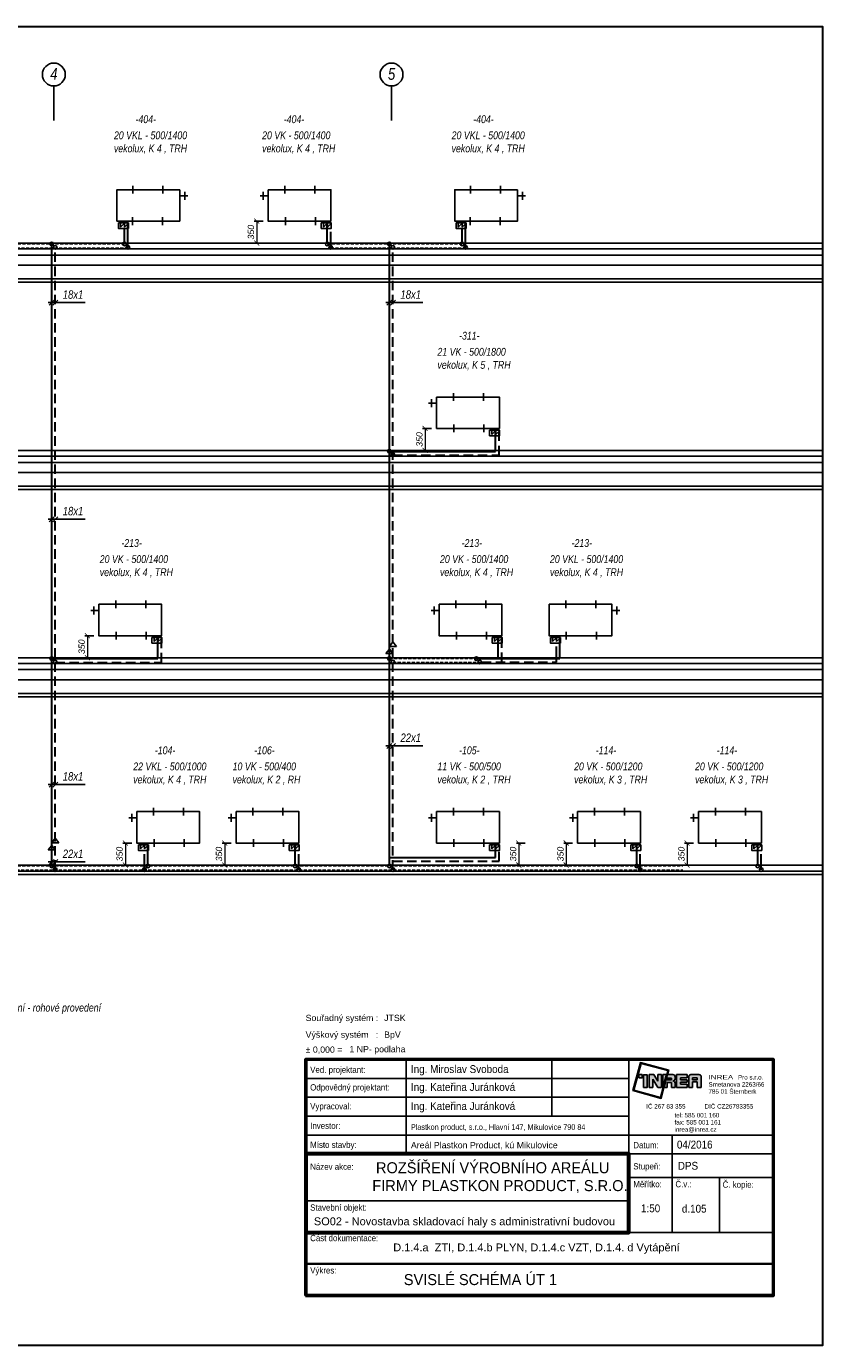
# Model space of a CAD drawing. Header units: millimetres. Extents: x 6435372 to 7248404, y 1559872 to 1886246.
# Tile 24 of 208: x 6695639 to 6708313, y 1565395 to 1586395. Entities that reach past the tile are written whole.
import ezdxf
from ezdxf.enums import TextEntityAlignment as Align

# ---------------------------------------------------------------- set-up
doc = ezdxf.new("R2010")
doc.units = ezdxf.units.MM
doc.linetypes.add('DASH', pattern=[75, 50, -25])
doc.linetypes.add('DASHED', pattern=[0.75, 0.5, -0.25])
for name, color, linetype in [('IN_RAZITKO', 7, 'Continuous'), ('matrice DPS', 122, 'Continuous'), ('UT-popis', 7, 'Continuous'), ('UT-schema', 7, 'Continuous'), ('UT_popis', 7, 'Continuous')]:
    doc.layers.add(name, color=color, linetype=linetype)
doc.layers.add('plyn_popis', color=7, linetype='Continuous', lineweight=18)
doc.layers.add('UT_potrubí', color=10, linetype='Continuous', lineweight=30)
doc.styles.add('ari-rom-uni', font='arial.ttf')
doc.styles.add('ARIAL', font='arial.ttf')
doc.styles.add('INDRA', font='ariali.ttf')
doc.linetypes.add('IZOLACE_TEPELNA_U', pattern='A,0.00254,-2.54,[216,CADKON.SHX,S=2.54,R=0,X=-2.54,Y=0],-15.24,[216,CADKON.SHX,S=2.54,R=180,X=2.54,Y=0],-2.54', length=20.32254)
doc.dimstyles.new('INDRA', dxfattribs={"dimscale": 40, "dimtxt": 2.5, "dimasz": 2, "dimexe": 1, "dimexo": 2, "dimgap": 1, "dimtad": 1, "dimdec": 0, "dimrnd": 5, "dimzin": 4, "dimdsep": 46, "dimtxsty": 'INDRA', "dimblk": 'ARCHTICK', "dimcen": 0, "dimclrd": 256, "dimclre": 256, "dimclrt": 256, "dimadec": 0, "dimazin": 0, "dimtfac": 1, "dimtdec": 0, "dimtix": 1, "dimtmove": 0, "dimatfit": 3, "dimfxl": 5, "dimfxlon": 1, "dimtzin": 0, "dimlwd": 0, "dimlwe": 25, "dimarcsym": 0})

# ---------------------------------------------------------------- blocks, each defined once
blk = doc.blocks.new('_ArchTick')
at = {"color": 0, "linetype": 'ByBlock', "const_width": 0.15}
blk.add_lwpolyline([(-0.5, -0.5), (0.5, 0.5)], dxfattribs=at)
blk = doc.blocks.new('*D1198')
at = {"layer": 'DEFPOINTS', "color": 0, "ltscale": 400, "transparency": 16777216}
for p in [(6696792, 1576695), (6696611, 1576345), (6696770, 1576345)]:
    blk.add_point(p, dxfattribs=at)
at = {"layer": 'UT-popis', "lineweight": 25, "ltscale": 400, "transparency": 16777216}
for p, q in [((6696712, 1576695), (6696571, 1576695)), ((6696690, 1576345), (6696571, 1576345))]:
    blk.add_line(p, q, dxfattribs=at)
at = {"layer": 'UT-popis', "lineweight": 0, "ltscale": 400, "transparency": 16777216}
blk.add_line((6696611, 1576695), (6696611, 1576345), dxfattribs=at)
at = {"layer": 'UT-popis', "lineweight": 0, "ltscale": 400, "transparency": 16777216, "xscale": 80, "yscale": 80, "zscale": 80}
for p, rotation in [((6696611, 1576695), 90), ((6696611, 1576345), 270)]:
    blk.add_blockref('_ArchTick', p, dxfattribs=dict(at, rotation=rotation))
at = {"layer": 'UT-popis', "ltscale": 400, "transparency": 16777216, "insert": (6696519, 1576520), "char_height": 100, "attachment_point": 5, "rotation": 90, "style": 'INDRA'}
blk.add_mtext('350', dxfattribs=at)
blk = doc.blocks.new('*D1199')
at = {"layer": 'DEFPOINTS', "color": 0, "ltscale": 400, "transparency": 16777216}
for p in [(6697395, 1573395), (6697214, 1573045), (6697373, 1573045)]:
    blk.add_point(p, dxfattribs=at)
at = {"layer": 'UT-popis', "lineweight": 25, "ltscale": 400, "transparency": 16777216}
for p, q in [((6697315, 1573395), (6697174, 1573395)), ((6697293, 1573045), (6697174, 1573045))]:
    blk.add_line(p, q, dxfattribs=at)
at = {"layer": 'UT-popis', "lineweight": 0, "ltscale": 400, "transparency": 16777216}
blk.add_line((6697214, 1573395), (6697214, 1573045), dxfattribs=at)
at = {"layer": 'UT-popis', "lineweight": 0, "ltscale": 400, "transparency": 16777216, "xscale": 80, "yscale": 80, "zscale": 80}
for p, rotation in [((6697214, 1573395), 90), ((6697214, 1573045), 270)]:
    blk.add_blockref('_ArchTick', p, dxfattribs=dict(at, rotation=rotation))
at = {"layer": 'UT-popis', "ltscale": 400, "transparency": 16777216, "insert": (6697123, 1573220), "char_height": 100, "attachment_point": 5, "rotation": 90, "style": 'INDRA'}
blk.add_mtext('350', dxfattribs=at)
blk = doc.blocks.new('*D1200')
at = {"layer": 'DEFPOINTS', "color": 0, "ltscale": 400, "transparency": 16777216}
for p in [(6698977, 1573395), (6698796, 1573045), (6698955, 1573045)]:
    blk.add_point(p, dxfattribs=at)
at = {"layer": 'UT-popis', "lineweight": 25, "ltscale": 400, "transparency": 16777216}
for p, q in [((6698897, 1573395), (6698756, 1573395)), ((6698875, 1573045), (6698756, 1573045))]:
    blk.add_line(p, q, dxfattribs=at)
at = {"layer": 'UT-popis', "lineweight": 0, "ltscale": 400, "transparency": 16777216}
blk.add_line((6698796, 1573395), (6698796, 1573045), dxfattribs=at)
at = {"layer": 'UT-popis', "lineweight": 0, "ltscale": 400, "transparency": 16777216, "xscale": 80, "yscale": 80, "zscale": 80}
for p, rotation in [((6698796, 1573395), 90), ((6698796, 1573045), 270)]:
    blk.add_blockref('_ArchTick', p, dxfattribs=dict(at, rotation=rotation))
at = {"layer": 'UT-popis', "ltscale": 400, "transparency": 16777216, "insert": (6698705, 1573220), "char_height": 100, "attachment_point": 5, "rotation": 90, "style": 'INDRA'}
blk.add_mtext('350', dxfattribs=at)
blk = doc.blocks.new('*D1201')
at = {"layer": 'DEFPOINTS', "color": 0, "ltscale": 400, "transparency": 16777216}
for p in [(6699486, 1583295), (6699305, 1582945), (6699464, 1582945)]:
    blk.add_point(p, dxfattribs=at)
at = {"layer": 'UT-popis', "lineweight": 25, "ltscale": 400, "transparency": 16777216}
for p, q in [((6699406, 1583295), (6699265, 1583295)), ((6699384, 1582945), (6699265, 1582945))]:
    blk.add_line(p, q, dxfattribs=at)
at = {"layer": 'UT-popis', "lineweight": 0, "ltscale": 400, "transparency": 16777216}
blk.add_line((6699305, 1583295), (6699305, 1582945), dxfattribs=at)
at = {"layer": 'UT-popis', "lineweight": 0, "ltscale": 400, "transparency": 16777216, "xscale": 80, "yscale": 80, "zscale": 80}
for p, rotation in [((6699305, 1583295), 90), ((6699305, 1582945), 270)]:
    blk.add_blockref('_ArchTick', p, dxfattribs=dict(at, rotation=rotation))
at = {"layer": 'UT-popis', "ltscale": 400, "transparency": 16777216, "insert": (6699214, 1583120), "char_height": 100, "attachment_point": 5, "rotation": 90, "style": 'INDRA'}
blk.add_mtext('350', dxfattribs=at)
blk = doc.blocks.new('*D1202')
at = {"layer": 'DEFPOINTS', "color": 0, "ltscale": 400, "transparency": 16777216}
for p in [(6702167, 1579995), (6701986, 1579645), (6702145, 1579645)]:
    blk.add_point(p, dxfattribs=at)
at = {"layer": 'UT-popis', "lineweight": 25, "ltscale": 400, "transparency": 16777216}
for p, q in [((6702087, 1579995), (6701946, 1579995)), ((6702065, 1579645), (6701946, 1579645))]:
    blk.add_line(p, q, dxfattribs=at)
at = {"layer": 'UT-popis', "lineweight": 0, "ltscale": 400, "transparency": 16777216}
blk.add_line((6701986, 1579995), (6701986, 1579645), dxfattribs=at)
at = {"layer": 'UT-popis', "lineweight": 0, "ltscale": 400, "transparency": 16777216, "xscale": 80, "yscale": 80, "zscale": 80}
for p, rotation in [((6701986, 1579995), 90), ((6701986, 1579645), 270)]:
    blk.add_blockref('_ArchTick', p, dxfattribs=dict(at, rotation=rotation))
at = {"layer": 'UT-popis', "ltscale": 400, "transparency": 16777216, "insert": (6701895, 1579820), "char_height": 100, "attachment_point": 5, "rotation": 90, "style": 'INDRA'}
blk.add_mtext('350', dxfattribs=at)
blk = doc.blocks.new('*D1203')
at = {"layer": 'DEFPOINTS', "color": 0, "ltscale": 400, "transparency": 16777216}
for p in [(6703659, 1573395), (6703478, 1573045), (6703637, 1573045)]:
    blk.add_point(p, dxfattribs=at)
at = {"layer": 'UT-popis', "lineweight": 25, "ltscale": 400, "transparency": 16777216}
for p, q in [((6703579, 1573395), (6703438, 1573395)), ((6703557, 1573045), (6703438, 1573045))]:
    blk.add_line(p, q, dxfattribs=at)
at = {"layer": 'UT-popis', "lineweight": 0, "ltscale": 400, "transparency": 16777216}
blk.add_line((6703478, 1573395), (6703478, 1573045), dxfattribs=at)
at = {"layer": 'UT-popis', "lineweight": 0, "ltscale": 400, "transparency": 16777216, "xscale": 80, "yscale": 80, "zscale": 80}
for p, rotation in [((6703478, 1573395), 90), ((6703478, 1573045), 270)]:
    blk.add_blockref('_ArchTick', p, dxfattribs=dict(at, rotation=rotation))
at = {"layer": 'UT-popis', "ltscale": 400, "transparency": 16777216, "insert": (6703387, 1573220), "char_height": 100, "attachment_point": 5, "rotation": 90, "style": 'INDRA'}
blk.add_mtext('350', dxfattribs=at)
blk = doc.blocks.new('*D1204')
at = {"layer": 'DEFPOINTS', "color": 0, "ltscale": 400, "transparency": 16777216}
for p in [(6704413, 1573395), (6704232, 1573045), (6704391, 1573045)]:
    blk.add_point(p, dxfattribs=at)
at = {"layer": 'UT-popis', "lineweight": 25, "ltscale": 400, "transparency": 16777216}
for p, q in [((6704333, 1573395), (6704192, 1573395)), ((6704311, 1573045), (6704192, 1573045))]:
    blk.add_line(p, q, dxfattribs=at)
at = {"layer": 'UT-popis', "lineweight": 0, "ltscale": 400, "transparency": 16777216}
blk.add_line((6704232, 1573395), (6704232, 1573045), dxfattribs=at)
at = {"layer": 'UT-popis', "lineweight": 0, "ltscale": 400, "transparency": 16777216, "xscale": 80, "yscale": 80, "zscale": 80}
for p, rotation in [((6704232, 1573395), 90), ((6704232, 1573045), 270)]:
    blk.add_blockref('_ArchTick', p, dxfattribs=dict(at, rotation=rotation))
at = {"layer": 'UT-popis', "ltscale": 400, "transparency": 16777216, "insert": (6704141, 1573220), "char_height": 100, "attachment_point": 5, "rotation": 90, "style": 'INDRA'}
blk.add_mtext('350', dxfattribs=at)
blk = doc.blocks.new('*D1205')
at = {"layer": 'DEFPOINTS', "color": 0, "ltscale": 400, "transparency": 16777216}
for p in [(6706338, 1573395), (6706157, 1573045), (6706316, 1573045)]:
    blk.add_point(p, dxfattribs=at)
at = {"layer": 'UT-popis', "lineweight": 25, "ltscale": 400, "transparency": 16777216}
for p, q in [((6706258, 1573395), (6706117, 1573395)), ((6706236, 1573045), (6706117, 1573045))]:
    blk.add_line(p, q, dxfattribs=at)
at = {"layer": 'UT-popis', "lineweight": 0, "ltscale": 400, "transparency": 16777216}
blk.add_line((6706157, 1573395), (6706157, 1573045), dxfattribs=at)
at = {"layer": 'UT-popis', "lineweight": 0, "ltscale": 400, "transparency": 16777216, "xscale": 80, "yscale": 80, "zscale": 80}
for p, rotation in [((6706157, 1573395), 90), ((6706157, 1573045), 270)]:
    blk.add_blockref('_ArchTick', p, dxfattribs=dict(at, rotation=rotation))
at = {"layer": 'UT-popis', "ltscale": 400, "transparency": 16777216, "insert": (6706066, 1573220), "char_height": 100, "attachment_point": 5, "rotation": 90, "style": 'INDRA'}
blk.add_mtext('350', dxfattribs=at)
blk = doc.blocks.new('INREA RAZÍTKO')
at = {"layer": 'IN_RAZITKO'}
blk.add_hatch(color=256, dxfattribs=at).paths.add_polyline_path([(-3.869, 7.655), (-3.904, 7.527), (-3.878, 7.527), (-3.839, 7.673), (-4.74, 7.912), (-4.978, 7.018), (-4.08, 6.768), (-3.993, 7.115), (-4.019, 7.115), (-4.098, 6.799), (-4.947, 7.035), (-4.722, 7.882)])
h = blk.add_hatch(color=256, dxfattribs=at)
h.paths.add_polyline_path([(-4.687, 7.527), (-4.792, 7.527), (-4.792, 7.423), (-4.687, 7.423)])
h.paths.add_polyline_path([(-4.527, 7.526), (-4.642, 7.526), (-4.642, 7.115), (-4.527, 7.115)])
h.paths.add_polyline_path([(-4.317, 7.527), (-4.468, 7.527), (-4.468, 7.115), (-4.349, 7.115), (-4.349, 7.381), (-4.189, 7.115), (-4.07, 7.115), (-4.07, 7.527), (-4.189, 7.527), (-4.189, 7.315)])
h.paths.add_polyline_path([(-3.913, 7.527), (-4.023, 7.527), (-4.023, 7.115)])
h.paths.add_polyline_path([(-3.708, 7.527), (-3.877, 7.527), (-3.987, 7.115), (-3.894, 7.115), (-3.894, 7.277), (-3.757, 7.277), (-3.757, 7.115), (-3.638, 7.115), (-3.638, 7.257, 0.414214), (-3.708, 7.327, 0.414214), (-3.638, 7.397), (-3.638, 7.457, 0.414214)])
h.paths.add_polyline_path([(-3.757, 7.419), (-3.757, 7.362), (-3.894, 7.362), (-3.894, 7.419)], flags=16)
h.paths.add_polyline_path([(-3.253, 7.527), (-3.588, 7.527), (-3.588, 7.115), (-3.253, 7.115), (-3.253, 7.225), (-3.465, 7.225), (-3.465, 7.287), (-3.253, 7.287), (-3.253, 7.366), (-3.465, 7.366), (-3.465, 7.421), (-3.253, 7.421)])
h.paths.add_polyline_path([(-2.877, 7.527), (-3.131, 7.527, 0.414214), (-3.201, 7.457), (-3.201, 7.115), (-3.081, 7.115), (-3.081, 7.293), (-2.931, 7.293), (-2.931, 7.115), (-2.807, 7.115), (-2.807, 7.457, 0.414214)])
h.paths.add_polyline_path([(-2.931, 7.421), (-2.931, 7.362), (-3.081, 7.362), (-3.081, 7.421)], flags=16)
at = {"layer": 'IN_RAZITKO', "color": 7}
for p, q in [((-12.195, 8.005), (-12.195, 5.005)), ((-7.564, 8.005), (-7.564, 6.205)), ((-5.108, 2.651), (-5.108, 8.005)), ((-15.395, 7.405), (-5.108, 7.405)), ((-15.395, 6.805), (-5.108, 6.805)), ((-15.395, 6.205), (-5.108, 6.205)), ((-15.395, 5.605), (-5.108, 5.605)), ((-5.108, 5.605), (-0.505, 5.605)), ((-3.727, 5.605), (-3.727, 2.505)), ((-5.108, 5.005), (-0.505, 5.005)), ((-5.108, 4.255), (-0.505, 4.255)), ((-2.225, 4.258), (-2.225, 2.505)), ((-15.395, 3.505), (-5.108, 3.505))]:
    blk.add_line(p, q, dxfattribs=at)
at = {"layer": 'IN_RAZITKO'}
for p, q in [((-4.468, 7.527), (-4.317, 7.527)), ((-4.468, 7.527), (-4.468, 7.115)), ((-4.349, 7.115), (-4.349, 7.381)), ((-4.349, 7.381), (-4.189, 7.115)), ((-4.317, 7.527), (-4.189, 7.315)), ((-4.189, 7.315), (-4.189, 7.527)), ((-4.189, 7.527), (-4.07, 7.527)), ((-4.07, 7.115), (-4.07, 7.527)), ((-4.023, 7.115), (-4.023, 7.527)), ((-3.913, 7.527), (-4.023, 7.115)), ((-4.023, 7.527), (-3.913, 7.527)), ((-3.877, 7.527), (-3.987, 7.115)), ((-3.878, 7.527), (-3.904, 7.527)), ((-3.894, 7.362), (-3.894, 7.419)), ((-3.757, 7.419), (-3.894, 7.419)), ((-3.757, 7.362), (-3.894, 7.362)), ((-3.894, 7.115), (-3.894, 7.277)), ((-3.894, 7.277), (-3.757, 7.277)), ((-3.877, 7.527), (-3.708, 7.527)), ((-3.757, 7.362), (-3.757, 7.419)), ((-3.757, 7.277), (-3.757, 7.115)), ((-3.638, 7.397), (-3.638, 7.457)), ((-3.638, 7.257), (-3.638, 7.115)), ((-3.588, 7.527), (-3.588, 7.115)), ((-3.588, 7.527), (-3.253, 7.527)), ((-3.253, 7.421), (-3.465, 7.421)), ((-3.465, 7.421), (-3.465, 7.366)), ((-3.253, 7.366), (-3.465, 7.366)), ((-3.253, 7.287), (-3.465, 7.287)), ((-3.465, 7.287), (-3.465, 7.225)), ((-3.465, 7.225), (-3.253, 7.225)), ((-3.253, 7.527), (-3.253, 7.421)), ((-3.253, 7.421), (-3.253, 7.527)), ((-3.253, 7.366), (-3.253, 7.287)), ((-3.253, 7.225), (-3.253, 7.115)), ((-3.201, 7.115), (-3.201, 7.457)), ((-3.131, 7.527), (-2.877, 7.527)), ((-2.931, 7.421), (-3.081, 7.421)), ((-3.081, 7.421), (-3.081, 7.362)), ((-3.081, 7.362), (-2.931, 7.362)), ((-2.931, 7.293), (-3.081, 7.293)), ((-3.081, 7.293), (-3.081, 7.115)), ((-2.931, 7.362), (-2.931, 7.421)), ((-2.931, 7.115), (-2.931, 7.293)), ((-2.807, 7.115), (-2.807, 7.457)), ((-4.468, 7.115), (-4.349, 7.115)), ((-4.189, 7.115), (-4.07, 7.115)), ((-3.993, 7.115), (-4.019, 7.115)), ((-3.987, 7.115), (-3.894, 7.115)), ((-3.757, 7.115), (-3.638, 7.115)), ((-3.588, 7.115), (-3.253, 7.115)), ((-3.201, 7.115), (-3.081, 7.115)), ((-2.931, 7.115), (-2.807, 7.115)), ((-5.108, 2.505), (-0.505, 2.505))]:
    blk.add_line(p, q, dxfattribs=at)
at = {"layer": 'IN_RAZITKO', "lineweight": 50}
for points in [[(-15.4, 0.5), (-0.5, 0.5), (-0.5, 8.01), (-15.4, 8.01)], [(-15.395, 0.505), (-0.505, 0.505), (-0.505, 8.005), (-15.395, 8.005)]]:
    blk.add_lwpolyline(points, close=True, dxfattribs=at)
at = {"layer": 'IN_RAZITKO'}
for points in [[(-3.878, 7.527), (-3.839, 7.673), (-4.74, 7.912), (-4.978, 7.018), (-4.08, 6.768), (-3.993, 7.115)], [(-3.904, 7.527), (-3.869, 7.655), (-4.722, 7.882), (-4.947, 7.035), (-4.098, 6.799), (-4.019, 7.115)]]:
    blk.add_lwpolyline(points, dxfattribs=at)
for points in [[(-4.792, 7.423), (-4.687, 7.423), (-4.687, 7.527), (-4.792, 7.527)], [(-4.642, 7.115), (-4.527, 7.115), (-4.527, 7.526), (-4.642, 7.526)]]:
    blk.add_lwpolyline(points, close=True, dxfattribs=at)
at = {"layer": 'IN_RAZITKO', "lineweight": 60}
blk.add_lwpolyline([(-15.395, 2.505), (-5.108, 2.505), (-5.108, 5.005), (-15.395, 5.005)], close=True, dxfattribs=at)
at = {"layer": 'IN_RAZITKO', "const_width": 0.075}
blk.add_lwpolyline([(-15.395, 0.505), (-0.505, 0.505), (-0.505, 1.505), (-15.395, 1.505)], close=True, dxfattribs=at)
at = {"layer": 'IN_RAZITKO'}
for centre, start, end in [((-3.708, 7.457), 0, 90), ((-3.708, 7.397), 270, 360), ((-3.708, 7.257), 360, 90), ((-3.131, 7.457), 90, 180), ((-2.877, 7.457), 0, 90)]:
    blk.add_arc(centre, 0.07, start, end, dxfattribs=at)
at = {"layer": 'IN_RAZITKO', "style": 'ARIAL'}
for s, p in [('Souřadný systém :', (-15.4, 9.432)), ('Výškový systém   :', (-15.4, 8.901)), ('± 0,000 =', (-15.4, 8.423))]:
    blk.add_text(s, height=0.2, dxfattribs=at).set_placement(p, align=Align.TOP_LEFT)
at = {"layer": 'IN_RAZITKO', "color": 3, "style": 'ARIAL'}
for s, p in [('JTSK', (-12.9, 9.432)), ('BpV', (-12.9, 8.901))]:
    blk.add_text(s, height=0.2, dxfattribs=at).set_placement(p, align=Align.TOP_LEFT)
at = {"layer": 'IN_RAZITKO', "color": 7, "style": 'ari-rom-uni', "width": 0.9}
for s, p in [('Ved. projektant:', (-15.255, 7.584)), ('Odpovědný projektant:', (-15.255, 7.022)), ('Vypracoval:', (-15.255, 6.422)), ('Investor:', (-15.255, 5.801)), ('Místo stavby:', (-15.255, 5.193)), ('Datum:', (-4.968, 5.182)), ('Název akce:', (-15.255, 4.497)), ('Stupeň:', (-4.968, 4.509)), ('Měřítko:', (-4.968, 3.94)), ('Č.v.:', (-3.627, 3.94)), ('Č. kopie:', (-2.125, 3.927)), ('Stavební objekt:', (-15.255, 3.197)), ('Část dokumentace:', (-15.255, 2.225)), ('Výkres:', (-15.255, 1.196))]:
    blk.add_text(s, height=0.2, dxfattribs=at).set_placement(p)
at = {"layer": 'IN_RAZITKO', "style": 'ari-rom-uni'}
for s, p in [('Smetanova 2263/66', (-2.575, 7.103)), ('                 Pro s.r.o.', (-2.575, 7.329)), ('785 01 Šternberk', (-2.575, 6.877)), ('IČ 267 83 355           DIČ CZ26783355', (-4.556, 6.404)), ('tel: 585 001 160', (-3.657, 6.122)), ('fax: 585 001 161', (-3.657, 5.896)), ('inrea@inrea.cz', (-3.657, 5.67))]:
    blk.add_text(s, height=0.1425, dxfattribs=at).set_placement(p, align=Align.BOTTOM_LEFT)
at = {"layer": 'IN_RAZITKO', "style": 'ari-rom-uni', "width": 1.3}
blk.add_text('INREA', height=0.1425, dxfattribs=at).set_placement((-2.575, 7.331), align=Align.BOTTOM_LEFT)
at = {"layer": 'IN_RAZITKO', "color": 3, "style": 'ARIAL'}
blk.add_attdef('NULA', (-14.012, 8.227), '', height=0.2, dxfattribs=at)
at = {"layer": 'IN_RAZITKO', "style": 'ari-rom-uni', "width": 0.9, "flags": 12}
for tag, p, height in [('VEDOUCÍ-PROJEKTANT', (-12.053, 7.553), 0.25), ('ODPOVĚDNÝ-PROJEKTANT', (-12.053, 6.964), 0.25), ('VYPRACOVAL', (-12.053, 6.363), 0.25), ('INVESTOR', (-12.053, 5.774), 0.2), ('MÍSTO', (-12.053, 5.149), 0.25), ('DATUM', (-3.585, 5.185), 0.25), ('STUPEŇ', (-3.556, 4.468), 0.25)]:
    blk.add_attdef(tag, p, '', height=height, dxfattribs=at)
at = {"layer": 'IN_RAZITKO', "style": 'ari-rom-uni', "flags": 12}
for tag, height, width, p in [('NÁZEV-1', 0.35, 0.95, (-10.252, 4.438)), ('NÁZEV-2', 0.35, 0.95, (-10.252, 3.876)), ('MĚŘ', 0.25, 0.9, (-4.422, 3.031)), ('ČV', 0.25, 0.9, (-3.034, 3.031)), ('VÝKRES', 0.35, 0.95, (-10.299, 0.801))]:
    blk.add_attdef(tag, text='', height=height, dxfattribs=dict(at, width=width)).set_placement(p, align=Align.CENTER)
at = {"layer": 'IN_RAZITKO', "style": 'ari-rom-uni'}
for tag, p in [('OBJEKT', (-11.248, 2.85)), ('DOKUMENTACE', (-11.26, 1.842))]:
    blk.add_attdef(tag, p, '', height=0.25, dxfattribs=at)

msp = doc.modelspace()

# ---------------------------------------------------------------- linework, layer by layer
at = {"layer": 'matrice DPS'}
for p, q in [((6676710.9, 1582855.4), (6708313.3, 1582855.4)), ((6679037.3, 1582945.4), (6708313.3, 1582945.4)), ((6676710.9, 1582755.4), (6708313.3, 1582755.4)), ((6676710.9, 1582595.4), (6708313.3, 1582595.4)), ((6676710.9, 1582375.4), (6708313.3, 1582375.4)), ((6676710.9, 1582325.4), (6708313.3, 1582325.4)), ((6676710.9, 1579645.4), (6708313.3, 1579645.4)), ((6676710.9, 1579555.4), (6708313.3, 1579555.4)), ((6676710.9, 1579455.4), (6708313.3, 1579455.4)), ((6676710.9, 1579295.4), (6708313.3, 1579295.4)), ((6676710.9, 1579075.4), (6708313.3, 1579075.4)), ((6676710.9, 1579025.4), (6708313.3, 1579025.4)), ((6676710.9, 1576345.4), (6708313.3, 1576345.4)), ((6676710.9, 1576255.4), (6708313.3, 1576255.4)), ((6676710.9, 1576155.4), (6708313.3, 1576155.4)), ((6676710.9, 1575995.4), (6708313.3, 1575995.4)), ((6676710.9, 1575775.4), (6708313.3, 1575775.4)), ((6676710.9, 1575725.4), (6708313.3, 1575725.4)), ((6675087.4, 1572945.4), (6708313.3, 1572945.4)), ((6708313.3, 1573045.4), (6676710.9, 1573045.4))]:
    msp.add_line(p, q, dxfattribs=at)
at = {"layer": 'matrice DPS', "linetype": 'IZOLACE_TEPELNA_U', "ltscale": 0.492126}
msp.add_lwpolyline([(6676710.9, 1572895.4), (6708313.3, 1572895.4)], dxfattribs=at)
at = {"layer": 'UT-popis', "ltscale": 400}
for p, q in [((6695987.2, 1581997.7), (6696573.4, 1581997.7)), ((6696002.2, 1581957.9), (6696081.7, 1582037.5)), ((6696058.4, 1581957.9), (6696138, 1582037.5)), ((6701362.7, 1581997.7), (6701948.9, 1581997.7)), ((6701377.6, 1581957.9), (6701457.2, 1582037.5)), ((6701433.9, 1581957.9), (6701513.4, 1582037.5)), ((6696002.2, 1578510.5), (6696081.7, 1578590.1)), ((6696058.4, 1578510.5), (6696138, 1578590.1)), ((6695987.2, 1578550.3), (6696573.4, 1578550.3)), ((6701362.1, 1576410.2), (6701417.4, 1576483.6)), ((6701472.7, 1576410.2), (6701417.4, 1576483.6)), ((6701418.3, 1576522.7), (6701473.7, 1576596.1)), ((6701418.3, 1576522.7), (6701473.7, 1576522.7)), ((6701529, 1576522.7), (6701473.7, 1576596.1)), ((6701529, 1576522.7), (6701473.7, 1576522.7)), ((6701362.1, 1576410.2), (6701417.4, 1576410.2)), ((6701472.7, 1576410.2), (6701417.4, 1576410.2)), ((6701362.7, 1574942.5), (6701948.9, 1574942.5)), ((6701377.6, 1574902.8), (6701457.2, 1574982.3)), ((6701433.9, 1574902.8), (6701513.4, 1574982.3)), ((6695987.2, 1574327), (6696573.4, 1574327)), ((6696002.2, 1574287.3), (6696081.7, 1574366.8)), ((6696058.4, 1574287.3), (6696138, 1574366.8)), ((6695986.6, 1573285.4), (6696041.9, 1573358.8)), ((6696097.3, 1573285.4), (6696041.9, 1573358.8)), ((6696042.9, 1573397.9), (6696098.2, 1573471.3)), ((6696042.9, 1573397.9), (6696098.2, 1573397.9)), ((6696153.5, 1573397.9), (6696098.2, 1573471.3)), ((6696153.5, 1573397.9), (6696098.2, 1573397.9)), ((6695986.6, 1573285.4), (6696041.9, 1573285.4)), ((6696002.2, 1573054.9), (6696081.7, 1573134.5)), ((6696097.3, 1573285.4), (6696041.9, 1573285.4)), ((6696058.4, 1573054.9), (6696138, 1573134.5)), ((6695987.2, 1573094.7), (6696573.4, 1573094.7))]:
    msp.add_line(p, q, dxfattribs=at)
for centre in [(6696075.3, 1585629.2), (6701450.8, 1585629.2)]:
    msp.add_circle(centre, 182.3, dxfattribs=at)
at = {"layer": 'UT-schema', "ltscale": 200}
for p, q in [((6697334.6, 1583733.4), (6697334.6, 1583857.4)), ((6697812.5, 1583733.4), (6697812.5, 1583857.4)), ((6699755, 1583733.4), (6699755, 1583857.4)), ((6700232.8, 1583733.4), (6700232.8, 1583857.4)), ((6702710.1, 1583733.4), (6702710.1, 1583857.4)), ((6703187.9, 1583733.4), (6703187.9, 1583857.4)), ((6698081, 1583697), (6698208.7, 1583697)), ((6698159, 1583634.9), (6698159, 1583759)), ((6699486.4, 1583697), (6699358.8, 1583697)), ((6699408.4, 1583634.9), (6699408.4, 1583759)), ((6703456.5, 1583697), (6703584.1, 1583697)), ((6703534.5, 1583634.9), (6703534.5, 1583759)), ((6697138.6, 1583295.4), (6697138.6, 1583201.2)), ((6697138.6, 1583201.2), (6697198.6, 1583261.3)), ((6697202.2, 1583295.4), (6697202.2, 1583201.2)), ((6697202.2, 1583201.2), (6697254.9, 1583254)), ((6697327.9, 1583357.4), (6697327.9, 1583233.4)), ((6697805.7, 1583357.4), (6697805.7, 1583233.4)), ((6699761.7, 1583357.4), (6699761.7, 1583233.4)), ((6700239.6, 1583357.4), (6700239.6, 1583233.4)), ((6700367.6, 1583295.4), (6700367.6, 1583201.2)), ((6700367.6, 1583201.2), (6700427.6, 1583261.3)), ((6700431.2, 1583295.4), (6700431.2, 1583201.2)), ((6700431.2, 1583201.2), (6700483.9, 1583254)), ((6702514.1, 1583295.4), (6702514.1, 1583201.2)), ((6702514.1, 1583201.2), (6702574.1, 1583261.3)), ((6702577.6, 1583295.4), (6702577.6, 1583201.2)), ((6702577.6, 1583201.2), (6702630.4, 1583254)), ((6702703.3, 1583357.4), (6702703.3, 1583233.4)), ((6703181.2, 1583357.4), (6703181.2, 1583233.4)), ((6702435.9, 1580433.4), (6702435.9, 1580557.4)), ((6702913.7, 1580433.4), (6702913.7, 1580557.4)), ((6702167.4, 1580397), (6702039.7, 1580397)), ((6702089.3, 1580334.9), (6702089.3, 1580459)), ((6702442.6, 1580057.4), (6702442.6, 1579933.4)), ((6702920.5, 1580057.4), (6702920.5, 1579933.4)), ((6703048.5, 1579995.4), (6703048.5, 1579901.2)), ((6703048.5, 1579901.2), (6703108.6, 1579961.3)), ((6703112.1, 1579995.4), (6703112.1, 1579901.2)), ((6703112.1, 1579901.2), (6703164.8, 1579954)), ((6696713.9, 1577034.9), (6696713.9, 1577159)), ((6697060.4, 1577133.4), (6697060.4, 1577257.4)), ((6697538.3, 1577133.4), (6697538.3, 1577257.4)), ((6702129.8, 1577034.9), (6702129.8, 1577159)), ((6702476.4, 1577133.4), (6702476.4, 1577257.4)), ((6702954.2, 1577133.4), (6702954.2, 1577257.4)), ((6704226.8, 1577133.4), (6704226.8, 1577257.4)), ((6704704.6, 1577133.4), (6704704.6, 1577257.4)), ((6705036.3, 1577034.9), (6705036.3, 1577159)), ((6696791.9, 1577097), (6696664.2, 1577097)), ((6702207.8, 1577097), (6702080.1, 1577097)), ((6704958.2, 1577097), (6705085.9, 1577097)), ((6697067.2, 1576757.4), (6697067.2, 1576633.4)), ((6697545, 1576757.4), (6697545, 1576633.4)), ((6697673.1, 1576695.4), (6697673.1, 1576601.2)), ((6697736.6, 1576695.4), (6697736.6, 1576601.2)), ((6702483.1, 1576757.4), (6702483.1, 1576633.4)), ((6702961, 1576757.4), (6702961, 1576633.4)), ((6703089, 1576695.4), (6703089, 1576601.2)), ((6703152.6, 1576695.4), (6703152.6, 1576601.2)), ((6704015.8, 1576695.4), (6704015.8, 1576601.2)), ((6704079.4, 1576695.4), (6704079.4, 1576601.2)), ((6704233.5, 1576757.4), (6704233.5, 1576633.4)), ((6704711.4, 1576757.4), (6704711.4, 1576633.4)), ((6697673.1, 1576601.2), (6697733.1, 1576661.3)), ((6697736.6, 1576601.2), (6697789.4, 1576654)), ((6703089, 1576601.2), (6703149, 1576661.3)), ((6703152.6, 1576601.2), (6703205.3, 1576654)), ((6704015.8, 1576601.2), (6704075.9, 1576661.3)), ((6704079.4, 1576601.2), (6704132.1, 1576654)), ((6697663.7, 1573833.4), (6697663.7, 1573957.4)), ((6698141.6, 1573833.4), (6698141.6, 1573957.4)), ((6699245.5, 1573833.4), (6699245.5, 1573957.4)), ((6699723.4, 1573833.4), (6699723.4, 1573957.4)), ((6702435.9, 1573833.4), (6702435.9, 1573957.4)), ((6702913.7, 1573833.4), (6702913.7, 1573957.4)), ((6704681.7, 1573833.4), (6704681.7, 1573957.4)), ((6705159.6, 1573833.4), (6705159.6, 1573957.4)), ((6706607, 1573833.4), (6706607, 1573957.4)), ((6707084.8, 1573833.4), (6707084.8, 1573957.4)), ((6697395.2, 1573797), (6697267.5, 1573797)), ((6697317.2, 1573734.9), (6697317.2, 1573859)), ((6698977, 1573797), (6698849.3, 1573797)), ((6698899, 1573734.9), (6698899, 1573859)), ((6702167.4, 1573797), (6702039.7, 1573797)), ((6702089.3, 1573734.9), (6702089.3, 1573859)), ((6704413.2, 1573797), (6704285.5, 1573797)), ((6704335.1, 1573734.9), (6704335.1, 1573859)), ((6706338.4, 1573797), (6706210.8, 1573797)), ((6706260.4, 1573734.9), (6706260.4, 1573859)), ((6697457.3, 1573395.4), (6697457.3, 1573301.2)), ((6697457.3, 1573301.2), (6697517.3, 1573361.3)), ((6697520.8, 1573395.4), (6697520.8, 1573301.2)), ((6697520.8, 1573301.2), (6697573.6, 1573354)), ((6697670.5, 1573457.4), (6697670.5, 1573333.4)), ((6698148.3, 1573457.4), (6698148.3, 1573333.4)), ((6699252.3, 1573457.4), (6699252.3, 1573333.4)), ((6699730.1, 1573457.4), (6699730.1, 1573333.4)), ((6699858.2, 1573395.4), (6699858.2, 1573301.2)), ((6699858.2, 1573301.2), (6699918.2, 1573361.3)), ((6699921.7, 1573395.4), (6699921.7, 1573301.2)), ((6699921.7, 1573301.2), (6699974.5, 1573354)), ((6702442.6, 1573457.4), (6702442.6, 1573333.4)), ((6702920.5, 1573457.4), (6702920.5, 1573333.4)), ((6703048.5, 1573395.4), (6703048.5, 1573301.2)), ((6703048.5, 1573301.2), (6703108.6, 1573361.3)), ((6703112.1, 1573395.4), (6703112.1, 1573301.2)), ((6703112.1, 1573301.2), (6703164.8, 1573354)), ((6704688.5, 1573457.4), (6704688.5, 1573333.4)), ((6705166.3, 1573457.4), (6705166.3, 1573333.4)), ((6705294.3, 1573395.4), (6705294.3, 1573301.2)), ((6705294.3, 1573301.2), (6705354.4, 1573361.3)), ((6705357.9, 1573395.4), (6705357.9, 1573301.2)), ((6705357.9, 1573301.2), (6705410.6, 1573354)), ((6706613.7, 1573457.4), (6706613.7, 1573333.4)), ((6707091.6, 1573457.4), (6707091.6, 1573333.4)), ((6707219.6, 1573395.4), (6707219.6, 1573301.2)), ((6707219.6, 1573301.2), (6707279.6, 1573361.3)), ((6707283.2, 1573395.4), (6707283.2, 1573301.2)), ((6707283.2, 1573301.2), (6707335.9, 1573354))]:
    msp.add_line(p, q, dxfattribs=at)
for points in [[(6697103.1, 1583266.6), (6697262.1, 1583266.6), (6697262.1, 1583178.3), (6697103.1, 1583178.3)], [(6700332.1, 1583266.6), (6700491.1, 1583266.6), (6700491.1, 1583178.3), (6700332.1, 1583178.3)], [(6702478.6, 1583266.6), (6702637.6, 1583266.6), (6702637.6, 1583178.3), (6702478.6, 1583178.3)], [(6703013, 1579966.6), (6703172, 1579966.6), (6703172, 1579878.3), (6703013, 1579878.3)], [(6697637.6, 1576666.6), (6697796.6, 1576666.6), (6697796.6, 1576578.3), (6697637.6, 1576578.3)], [(6703053.5, 1576666.6), (6703212.5, 1576666.6), (6703212.5, 1576578.3), (6703053.5, 1576578.3)], [(6703980.3, 1576666.6), (6704139.3, 1576666.6), (6704139.3, 1576578.3), (6703980.3, 1576578.3)], [(6697421.8, 1573366.6), (6697580.8, 1573366.6), (6697580.8, 1573278.3), (6697421.8, 1573278.3)], [(6699822.7, 1573366.6), (6699981.7, 1573366.6), (6699981.7, 1573278.3), (6699822.7, 1573278.3)], [(6703013, 1573366.6), (6703172, 1573366.6), (6703172, 1573278.3), (6703013, 1573278.3)], [(6705258.8, 1573366.6), (6705417.9, 1573366.6), (6705417.9, 1573278.3), (6705258.8, 1573278.3)], [(6707184.1, 1573366.6), (6707343.1, 1573366.6), (6707343.1, 1573278.3), (6707184.1, 1573278.3)]]:
    msp.add_lwpolyline(points, close=True, dxfattribs=at)
at = {"layer": 'UT_popis', "ltscale": 400}
for p, q in [((6696075.3, 1585447), (6696075.3, 1584898.2)), ((6701450.8, 1585447), (6701450.8, 1584898.2))]:
    msp.add_line(p, q, dxfattribs=at)
for points in [[(6698081, 1583795.4), (6697081, 1583795.4), (6697081, 1583295.4), (6698081, 1583295.4)], [(6699486.4, 1583795.4), (6700486.4, 1583795.4), (6700486.4, 1583295.4), (6699486.4, 1583295.4)], [(6703456.5, 1583795.4), (6702456.5, 1583795.4), (6702456.5, 1583295.4), (6703456.5, 1583295.4)], [(6702167.4, 1580495.4), (6703167.4, 1580495.4), (6703167.4, 1579995.4), (6702167.4, 1579995.4)], [(6696791.9, 1577195.4), (6697791.9, 1577195.4), (6697791.9, 1576695.4), (6696791.9, 1576695.4)], [(6702207.8, 1577195.4), (6703207.8, 1577195.4), (6703207.8, 1576695.4), (6702207.8, 1576695.4)], [(6703958.2, 1577195.4), (6704958.2, 1577195.4), (6704958.2, 1576695.4), (6703958.2, 1576695.4)], [(6697395.2, 1573895.4), (6698395.2, 1573895.4), (6698395.2, 1573395.4), (6697395.2, 1573395.4)], [(6698977, 1573895.4), (6699977, 1573895.4), (6699977, 1573395.4), (6698977, 1573395.4)], [(6702167.4, 1573895.4), (6703167.4, 1573895.4), (6703167.4, 1573395.4), (6702167.4, 1573395.4)], [(6704413.2, 1573895.4), (6705413.2, 1573895.4), (6705413.2, 1573395.4), (6704413.2, 1573395.4)], [(6706338.4, 1573895.4), (6707338.4, 1573895.4), (6707338.4, 1573395.4), (6706338.4, 1573395.4)]]:
    msp.add_lwpolyline(points, close=True, dxfattribs=at)
at = {"layer": 'UT_popis', "linetype": 'Continuous', "ltscale": 400}
for centre in [(6696041.9, 1582932.3), (6696098.2, 1582876), (6697198.6, 1582932.3), (6697254.9, 1582876), (6700427.6, 1582932.3), (6700483.9, 1582876), (6701417.4, 1582932.3), (6701473.7, 1582876), (6702574.1, 1582932.3), (6702630.4, 1582876), (6701417.4, 1579632.3), (6701473.7, 1579576), (6696041.9, 1576332.3), (6696098.2, 1576276), (6701417.4, 1576332.3), (6701473.7, 1576276), (6702799.9, 1576332.3), (6702856.2, 1576276), (6696041.9, 1573030.5), (6696098.2, 1572974.2), (6697517.3, 1572974.2), (6697573.6, 1573030.5), (6699918.2, 1573030.5), (6699974.5, 1572974.2), (6701417.4, 1573030.5), (6701473.7, 1572974.2), (6705354.4, 1573030.5), (6705410.6, 1572974.2), (6707279.6, 1573030.5), (6707335.9, 1572974.2)]:
    msp.add_circle(centre, 29.2, dxfattribs=at)
at = {"layer": 'UT_potrubí', "linetype": 'DASH', "ltscale": 5}
for p, q in [((6697198.6, 1582932.3), (6697198.6, 1583261.3)), ((6700483.9, 1582872.7), (6700483.9, 1583254)), ((6702574.1, 1582932.3), (6702574.1, 1583261.3)), ((6704075.9, 1576276), (6704075.9, 1576661.3)), ((6697517.3, 1572970.9), (6697517.3, 1573361.3)), ((6699974.5, 1572970.9), (6699974.5, 1573354)), ((6705410.6, 1572970.9), (6705410.6, 1573354)), ((6707335.9, 1572970.9), (6707335.9, 1573354))]:
    msp.add_line(p, q, dxfattribs=at)
at = {"layer": 'UT_potrubí'}
for p, q in [((6697254.9, 1582872.7), (6697254.9, 1583254)), ((6700427.6, 1582932.3), (6700427.6, 1583261.3)), ((6702630.4, 1582872.7), (6702630.4, 1583254)), ((6696041.9, 1573030.5), (6696041.9, 1582932.3)), ((6701417.4, 1573030.5), (6701417.4, 1582932.3)), ((6703108.6, 1579630.5), (6703108.6, 1579961.3)), ((6701417.4, 1579630.5), (6703108.6, 1579630.5)), ((6697733.1, 1576330.5), (6697733.1, 1576661.3)), ((6703149, 1576332.3), (6703149, 1576661.3)), ((6704132.1, 1576332.3), (6704132.1, 1576654)), ((6696041.9, 1576330.5), (6697733.1, 1576330.5)), ((6702829.1, 1576332.3), (6704132.1, 1576332.3)), ((6697573.6, 1573030.5), (6697573.6, 1573354)), ((6699918.2, 1573030.5), (6699918.2, 1573361.3)), ((6703108.6, 1573166.7), (6703108.6, 1573361.3)), ((6705354.4, 1573030.5), (6705354.4, 1573361.3)), ((6707279.6, 1573030.5), (6707279.6, 1573361.3)), ((6701417.4, 1573166.7), (6703108.6, 1573166.7))]:
    msp.add_line(p, q, dxfattribs=at)
at = {"layer": 'UT_potrubí', "linetype": 'DASHED', "lineweight": 13, "ltscale": 100}
for p, q in [((6695052.2, 1582932.3), (6697198.6, 1582932.3)), ((6695108.4, 1582872.7), (6697254.9, 1582872.7)), ((6700427.6, 1582932.3), (6702574.1, 1582932.3)), ((6700483.9, 1582872.7), (6702630.4, 1582872.7)), ((6701417.4, 1576332.3), (6702829.1, 1576332.3)), ((6701473.7, 1576272.7), (6702885.2, 1576272.7)), ((6682148.1, 1573030.5), (6706087.5, 1573030.5)), ((6682204.4, 1572970.9), (6706087.5, 1572970.9))]:
    msp.add_line(p, q, dxfattribs=at)
at = {"layer": 'UT_potrubí', "linetype": 'DASH', "ltscale": 3}
for p, q in [((6696098.2, 1572970.9), (6696098.2, 1582872.7)), ((6701473.7, 1572970.9), (6701473.7, 1582872.7)), ((6703164.8, 1579570.9), (6703164.8, 1579954)), ((6701473.7, 1579570.9), (6703164.8, 1579570.9)), ((6697789.4, 1576270.9), (6697789.4, 1576654)), ((6703205.3, 1576276), (6703205.3, 1576654)), ((6696098.2, 1576270.9), (6697789.4, 1576270.9)), ((6702885.4, 1576276), (6704075.9, 1576276)), ((6703164.8, 1573107.1), (6703164.8, 1573354)), ((6701473.7, 1573107.1), (6703164.8, 1573107.1))]:
    msp.add_line(p, q, dxfattribs=at)
at = {"layer": 'UT_potrubí', "ltscale": 400}
msp.add_lwpolyline([(6678613.3, 1586395.2), (6708313.3, 1586395.2), (6708313.3, 1565395.2), (6678613.3, 1565395.2)], close=True, dxfattribs=at)

# ---------------------------------------------------------------- block references
ref = msp.add_blockref('INREA RAZÍTKO', (6707783.7, 1565945.3), dxfattribs=dict(xscale=500, yscale=500, zscale=500))
ref.add_attrib('VEDOUCÍ-PROJEKTANT', 'Ing. Miroslav Svoboda', (6701759.8, 1569734.6), dxfattribs={"layer": 'IN_RAZITKO', "height": 125, "style": 'ari-rom-uni', "width": 0.9})
ref.add_attrib('ODPOVĚDNÝ-PROJEKTANT', 'Ing. Kateřina Juránková', (6701759.8, 1569448.8), dxfattribs={"layer": 'IN_RAZITKO', "height": 125, "style": 'ari-rom-uni', "width": 0.9})
ref.add_attrib('VYPRACOVAL', 'Ing. Kateřina Juránková', (6701759.8, 1569145.2), dxfattribs={"layer": 'IN_RAZITKO', "height": 125, "style": 'ari-rom-uni', "width": 0.9})
ref.add_attrib('INVESTOR', 'Plastkon product, s.r.o., Hlavní 147, Mikulovice 790 84', (6701759.8, 1568829.5), dxfattribs={"layer": 'IN_RAZITKO', "height": 90, "style": 'ari-rom-uni', "width": 0.8})
ref.add_attrib('MÍSTO', 'Areál Plastkon Product, kú Mikulovice', (6701759.8, 1568536.2), dxfattribs={"layer": 'IN_RAZITKO', "height": 100, "style": 'ari-rom-uni'})
ref.add_attrib('NÁZEV-1', 'ROZŠÍŘENÍ VÝROBNÍHO AREÁLU ', dxfattribs={"layer": 'IN_RAZITKO', "height": 175, "style": 'ari-rom-uni', "width": 0.95}).set_placement((6703093.7, 1568139.1), align=Align.CENTER)
ref.add_attrib('NÁZEV-2', 'FIRMY PLASTKON PRODUCT, S.R.O.', dxfattribs={"layer": 'IN_RAZITKO', "height": 175, "style": 'ari-rom-uni', "width": 0.95}).set_placement((6703177.1, 1567854.7), align=Align.CENTER)
ref.add_attrib('VÝKRES', '                                    SVISLÉ SCHÉMA ÚT 1', dxfattribs={"layer": 'IN_RAZITKO', "height": 175, "style": 'ari-rom-uni', "width": 0.95}).set_placement((6701704.7, 1566358.5), align=Align.CENTER)
ref.add_attrib('DATUM', '04/2016', (6705993.8, 1568532.6), dxfattribs={"layer": 'IN_RAZITKO', "height": 125, "style": 'ari-rom-uni', "width": 0.9})
ref.add_attrib('DOKUMENTACE', 'D.1.4.a  ZTI, D.1.4.b PLYN, D.1.4.c VZT, D.1.4. d Vytápění', (6701478.5, 1566895.8), dxfattribs={"layer": 'IN_RAZITKO', "height": 125, "style": 'ari-rom-uni'})
ref.add_attrib('MĚŘ', '1:50', dxfattribs={"layer": 'IN_RAZITKO', "height": 125, "style": 'ari-rom-uni', "width": 0.9}).set_placement((6705575.3, 1567518.4), align=Align.CENTER)
ref.add_attrib('ČV', 'd.105', dxfattribs={"layer": 'IN_RAZITKO', "height": 125, "style": 'ari-rom-uni', "width": 0.9}).set_placement((6706269.4, 1567512.5), align=Align.CENTER)
ref.add_attrib('STUPEŇ', 'DPS', (6706008.4, 1568195.4), dxfattribs={"layer": 'IN_RAZITKO', "height": 125, "style": 'ari-rom-uni', "width": 0.9})
ref.add_attrib('OBJEKT', 'SO02 - Novostavba skladovací haly s administrativní budovou', (6700215.7, 1567311.4), dxfattribs={"layer": 'IN_RAZITKO', "height": 125, "style": 'ari-rom-uni'})
ref.add_attrib('NULA', '1 NP- podlaha', (6700780.3, 1570063.7), dxfattribs={"layer": 'IN_RAZITKO', "color": 3, "height": 100, "style": 'ARIAL'})

# ---------------------------------------------------------------- texts
at = {"layer": 'plyn_popis', "linetype": 'Continuous', "style": 'INDRA', "width": 0.8}
for s, p in [('-404-', (6697376.3, 1584855.2)), ('-404-', (6699735.6, 1584855.2)), ('-404-', (6702751.8, 1584855.2)), ('-311-', (6702526.1, 1581408.9)), ('-213-', (6697150.7, 1578108.9)), ('-213-', (6702566.6, 1578108.9)), ('-213-', (6704317, 1578108.9)), ('-104-', (6697683.6, 1574808.9)), ('-106-', (6699265.5, 1574808.9)), ('-105-', (6702526.1, 1574808.9)), ('-114-', (6704701.6, 1574808.9)), ('-114-', (6706626.9, 1574808.9))]:
    msp.add_text(s, height=125, dxfattribs=at).set_placement(p)
at = {"layer": 'UT-popis', "ltscale": 400, "style": 'INDRA', "width": 0.8}
for s, p in [('18x1', (6696217.9, 1582059.5)), ('18x1', (6701593.4, 1582059.5)), ('18x1', (6696217.9, 1578612.1)), ('22x1', (6701593.4, 1575004.3)), ('18x1', (6696217.9, 1574388.8)), ('22x1', (6696217.9, 1573156.5))]:
    msp.add_text(s, height=135, dxfattribs=at).set_placement(p)
at = {"layer": 'UT_popis', "linetype": 'Continuous', "style": 'INDRA', "width": 0.8}
for s, height, p in [('4', 187.5, (6696018.2, 1585545.2)), ('5', 187.5, (6701393.7, 1585545.2)), ('HM ...........integrovaná armatura tj. ventil a uzavírací šroubení - rohové provedení', 125, (6691788.7, 1570712.8))]:
    msp.add_text(s, height=height, dxfattribs=at).set_placement(p)
at = {"layer": 'UT_popis', "ltscale": 400, "style": 'INDRA', "width": 0.8}
for s, p in [('20 VKL - 500/1400', (6697032.3, 1584598.7)), ('20 VK - 500/1400', (6699391.6, 1584598.7)), ('20 VKL - 500/1400', (6702407.7, 1584598.7)), ('vekolux, K 4 , TRH', (6697032.3, 1584390.3)), ('vekolux, K 4 , TRH', (6699391.6, 1584390.3)), ('vekolux, K 4 , TRH', (6702407.7, 1584390.3)), ('21 VK - 500/1800', (6702182.1, 1581152.5)), ('vekolux, K 5 , TRH', (6702182.1, 1580944.1)), ('20 VK - 500/1400', (6696806.7, 1577852.5)), ('20 VK - 500/1400', (6702222.6, 1577852.5)), ('20 VKL - 500/1400', (6703973, 1577852.5)), ('vekolux, K 4 , TRH', (6696806.7, 1577644.1)), ('vekolux, K 4 , TRH', (6702222.6, 1577644.1)), ('vekolux, K 4 , TRH', (6703973, 1577644.1)), ('22 VKL - 500/1000', (6697339.6, 1574552.5)), ('10 VK - 500/400', (6698921.5, 1574552.5)), ('11 VK - 500/500', (6702182.1, 1574552.5)), ('20 VK - 500/1200', (6704357.6, 1574552.5)), ('20 VK - 500/1200', (6706282.9, 1574552.5)), ('vekolux, K 4 , TRH', (6697339.6, 1574344.1)), ('vekolux, K 2 , RH', (6698921.5, 1574344.1)), ('vekolux, K 2 , TRH', (6702182.1, 1574344.1)), ('vekolux, K 3 , TRH', (6704357.6, 1574344.1)), ('vekolux, K 3 , TRH', (6706282.9, 1574344.1))]:
    msp.add_text(s, height=125, dxfattribs=at).set_placement(p)

# ---------------------------------------------------------------- dimensions: what is measured, and where the dimension line sits
at = {"layer": 'UT-popis', "ltscale": 400}
for base, p1, p2, picture, middle in [((6699305.1, 1582945.4), (6699486.4, 1583295.4), (6699464.5, 1582945.4), '*D1201', (6699214, 1583120.4)), ((6701986, 1579645.4), (6702167.4, 1579995.4), (6702145.4, 1579645.4), '*D1202', (6701894.9, 1579820.4)), ((6696610.5, 1576345.4), (6696791.9, 1576695.4), (6696769.9, 1576345.4), '*D1198', (6696519.5, 1576520.4)), ((6697213.8, 1573045.4), (6697395.2, 1573395.4), (6697373.2, 1573045.4), '*D1199', (6697122.8, 1573220.4)), ((6698795.6, 1573045.4), (6698977, 1573395.4), (6698955, 1573045.4), '*D1200', (6698704.6, 1573220.4)), ((6703478.1, 1573045.4), (6703659.4, 1573395.4), (6703637.5, 1573045.4), '*D1203', (6703387, 1573220.4)), ((6704231.8, 1573045.4), (6704413.2, 1573395.4), (6704391.2, 1573045.4), '*D1204', (6704140.7, 1573220.4)), ((6706157.1, 1573045.4), (6706338.4, 1573395.4), (6706316.5, 1573045.4), '*D1205', (6706066, 1573220.4))]:
    dim = msp.add_linear_dim(base=base, p1=p1, p2=p2, angle=90, dimstyle='INDRA', dxfattribs=at)
    dim.commit()
    dim.dimension.update_dxf_attribs({"geometry": picture, "text_midpoint": middle})

doc.saveas('drawing.dxf')
